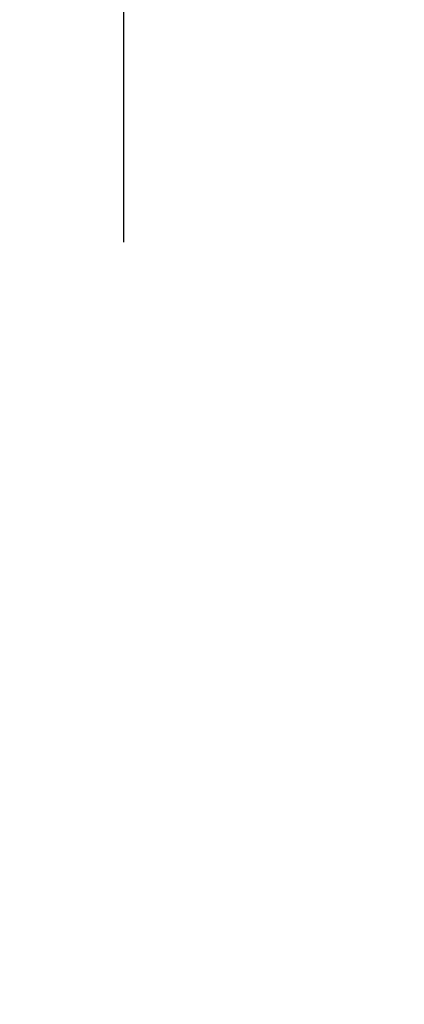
# Model space of a CAD drawing. Extents: x 23 to 1533, y 6 to 258.
# Tile 8 of 16: x 155 to 198, y 90 to 200. Entities that reach past the tile are written whole.
import ezdxf
from ezdxf.enums import TextEntityAlignment as Align

# ---------------------------------------------------------------- set-up
doc = ezdxf.new("R2010")
doc.units = 0
doc.header["$MEASUREMENT"] = 0
doc.layers.add('B_ANNO_DIM', color=7, linetype='Continuous', lineweight=18)
doc.layers.add('B_ANNO_TEXT', color=7, linetype='Continuous', lineweight=18)
doc.styles.add('Annotative', font='calibri.ttf', dxfattribs={"height": 0.0625})
doc.styles.get("Standard").update_dxf_attribs({"font": 'calibri.ttf'})
doc.dimstyles.new('Annotative', dxfattribs={"dimscale": 0, "dimtxt": 0.0625, "dimasz": 0.0625, "dimexe": 0.03125, "dimexo": 0.03125, "dimgap": 0.03125, "dimtad": 1, "dimdec": 3, "dimzin": 3, "dimdsep": 46, "dimlunit": 4, "dimtxsty": 'Standard', "dimblk": 'OPEN30', "dimcen": 0.03125, "dimaunit": 1, "dimadec": 0, "dimazin": 3, "dimtfac": 0.75, "dimtdec": 3, "dimtofl": 0, "dimtmove": 0, "dimatfit": 3, "dimldrblk": 'OPEN30', "dimfxl": 1, "dimtfill": 1, "dimfrac": 1, "dimtolj": 1, "dimtzin": 0, "dimarcsym": 0})

# ---------------------------------------------------------------- blocks, each defined once
blk = doc.blocks.new('_Open30')
at = {"color": 0, "linetype": 'ByBlock', "lineweight": -2}
for p, q in [((-1, 0.26794919), (0, 0)), ((0, 0), (-1, -0.26794919)), ((0, 0), (-1, 0))]:
    blk.add_line(p, q, dxfattribs=at)
blk = doc.blocks.new('*D99')
at = {"layer": 'B_ANNO_DIM', "color": 0, "lineweight": -2, "transparency": 16777216}
for p, q in [((144.0738011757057, 169.0649330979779), (144.0738011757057, 202.3077683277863)), ((270.0510828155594, 169.0649330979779), (270.0510828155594, 202.3077683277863)), ((145.5738011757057, 201.5577683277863), (268.5510828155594, 201.5577683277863))]:
    blk.add_line(p, q, dxfattribs=at)
at = {"layer": 'Defpoints', "color": 0, "transparency": 16777216}
for p in [(270.0510828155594, 201.5577683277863), (144.0738011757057, 168.3149330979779), (270.0510828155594, 168.3149330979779)]:
    blk.add_point(p, dxfattribs=at)
at = {"layer": 'B_ANNO_DIM', "color": 0, "lineweight": -2, "transparency": 16777216, "xscale": 1.5, "yscale": 1.5, "zscale": 1.5, "rotation": 180}
blk.add_blockref('_Open30', (144.0738011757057, 201.5577683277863), dxfattribs=at)
at = {"layer": 'B_ANNO_DIM', "color": 0, "lineweight": -2, "transparency": 16777216, "xscale": 1.5, "yscale": 1.5, "zscale": 1.5}
blk.add_blockref('_Open30', (270.0510828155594, 201.5577683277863), dxfattribs=at)
blk = doc.blocks.new('INS_G82W_BASE')
at = {"layer": 'B_ANNO_TEXT', "style": 'Annotative'}
for tag, p in [('B#', (171.5883013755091, 52.41198882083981, 1.684491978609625)), ('6LAPLENGTH', (206.5582489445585, 52.41083497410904, 1.684491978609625))]:
    blk.add_attdef(tag, text='', height=1.5, dxfattribs=at).set_placement(p, align=Align.MIDDLE_CENTER)
at = {"layer": 'B_ANNO_DIM'}
dim = blk.add_linear_dim(base=(270.0510828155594, 201.5577683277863, 0.8422459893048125), p1=(144.0738011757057, 168.3149330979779, 0.8422459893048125), p2=(270.0510828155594, 168.3149330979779, 0.8422459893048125), text=' ', dimstyle='Annotative', dxfattribs=at)
dim.commit()
dim.dimension.update_dxf_attribs({"geometry": '*D99', "text_midpoint": (207.0400419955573, 201.5577683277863, 0.8422459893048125), "dimtype": 128})

msp = doc.modelspace()

# ---------------------------------------------------------------- block references
msp.add_blockref('INS_G82W_BASE', (22.50471087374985, 5.999998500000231))

doc.saveas('drawing.dxf')
